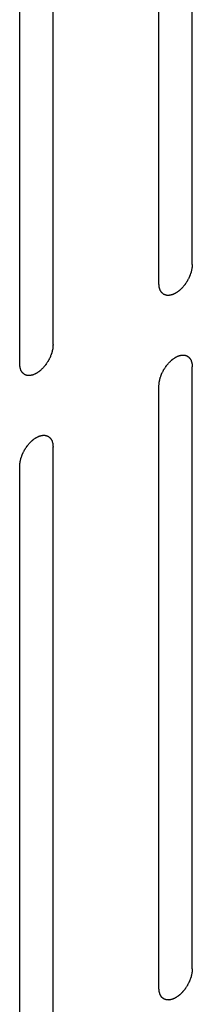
# Model space of a CAD drawing. Header units: inches. Extents: x 5 to 265, y 5 to 171.
# Tile 149 of 212: x 196.04 to 196.315, y 138.44 to 140.009. Entities that reach past the tile are written whole.
import ezdxf

# ---------------------------------------------------------------- set-up
doc = ezdxf.new("R2010")
doc.units = ezdxf.units.IN
doc.header["$LTSCALE"] = 14.96
doc.header["$MEASUREMENT"] = 0
doc.layers.get('0').update_dxf_attribs({"linetype": 'CONTINUOUS'})

msp = doc.modelspace()

# ---------------------------------------------------------------- linework, layer by layer
at = {"color": 7, "linetype": 'Continuous'}
for p, q in [((196.3146, 139.6194), (196.3146, 140.5787)), ((196.2616, 139.5887), (196.2616, 140.5481)), ((196.0933, 139.4916), (196.0933, 140.451)), ((196.0402, 139.461), (196.0402, 140.4203)), ((196.3146, 138.4967), (196.3146, 139.4561)), ((196.2616, 138.466), (196.2616, 139.4254)), ((196.0933, 138.3689), (196.0933, 139.3283)), ((196.0402, 138.3383), (196.0402, 139.2977))]:
    msp.add_line(p, q, dxfattribs=at)
for points in [[(196.3146, 139.6194), (196.3146, 139.6188), (196.3145, 139.6178), (196.3143, 139.6162), (196.3142, 139.6149), (196.3142, 139.614), (196.3141, 139.6135), (196.3141, 139.6131), (196.314, 139.6127), (196.3139, 139.6122), (196.3137, 139.6112), (196.3133, 139.6098), (196.313, 139.6085), (196.3128, 139.6075), (196.3127, 139.6069), (196.3126, 139.6065), (196.3124, 139.6061), (196.3122, 139.6056), (196.3119, 139.6046), (196.3114, 139.6032), (196.3109, 139.6018), (196.3105, 139.6008), (196.3103, 139.6003), (196.3102, 139.5999), (196.31, 139.5994), (196.3097, 139.5989), (196.3092, 139.5979), (196.3085, 139.5965), (196.3078, 139.5952), (196.3073, 139.5942), (196.307, 139.5936), (196.3068, 139.5932), (196.3066, 139.5928), (196.3062, 139.5923), (196.3057, 139.5914), (196.3048, 139.5902), (196.304, 139.5889), (196.3034, 139.588), (196.3031, 139.5875), (196.3028, 139.5871), (196.3025, 139.5868), (196.3022, 139.5863), (196.3015, 139.5855), (196.3005, 139.5844), (196.2996, 139.5833), (196.2989, 139.5825), (196.2986, 139.582), (196.2983, 139.5816), (196.298, 139.5814), (196.2975, 139.581), (196.2968, 139.5803), (196.2958, 139.5794), (196.2948, 139.5784), (196.294, 139.5777), (196.2936, 139.5774), (196.2933, 139.577), (196.293, 139.5768), (196.2926, 139.5765), (196.2918, 139.576), (196.2907, 139.5752), (196.2896, 139.5745), (196.2888, 139.574), (196.2884, 139.5737), (196.2881, 139.5734), (196.2878, 139.5733), (196.2873, 139.5731), (196.2866, 139.5727), (196.2855, 139.5722), (196.2844, 139.5717), (196.2837, 139.5714), (196.2833, 139.5712), (196.2829, 139.571), (196.2826, 139.571), (196.2822, 139.5709), (196.2815, 139.5707), (196.2805, 139.5705), (196.2794, 139.5702), (196.2787, 139.5701), (196.2783, 139.57), (196.278, 139.5699), (196.2777, 139.5699), (196.2773, 139.5699), (196.2766, 139.57), (196.2757, 139.57), (196.2747, 139.57), (196.2741, 139.57), (196.2737, 139.5701), (196.2734, 139.57), (196.2732, 139.5702), (196.2728, 139.5703), (196.2722, 139.5705), (196.2714, 139.5708), (196.2705, 139.5711), (196.2699, 139.5713), (196.2696, 139.5715), (196.2693, 139.5715), (196.2691, 139.5717), (196.2688, 139.572), (196.2684, 139.5724), (196.2677, 139.5729), (196.267, 139.5735), (196.2665, 139.5739), (196.2663, 139.5741), (196.266, 139.5743), (196.2659, 139.5745), (196.2657, 139.5749), (196.2653, 139.5754), (196.2648, 139.5762), (196.2643, 139.577), (196.264, 139.5776), (196.2638, 139.5779), (196.2636, 139.5781), (196.2635, 139.5785), (196.2634, 139.5789), (196.2632, 139.5796), (196.2628, 139.5806), (196.2625, 139.5816), (196.2623, 139.5823), (196.2622, 139.5827), (196.2621, 139.583), (196.2621, 139.5834), (196.262, 139.5838), (196.2619, 139.5847), (196.2618, 139.5859), (196.2617, 139.5873), (196.2616, 139.5883), (196.2616, 139.5887)], [(196.0933, 139.4916), (196.0932, 139.4911), (196.0931, 139.49), (196.093, 139.4885), (196.0929, 139.4872), (196.0928, 139.4862), (196.0928, 139.4857), (196.0928, 139.4853), (196.0927, 139.4849), (196.0926, 139.4844), (196.0923, 139.4834), (196.092, 139.482), (196.0917, 139.4807), (196.0915, 139.4797), (196.0914, 139.4792), (196.0913, 139.4788), (196.0911, 139.4783), (196.0909, 139.4778), (196.0906, 139.4768), (196.0901, 139.4754), (196.0895, 139.474), (196.0892, 139.473), (196.089, 139.4725), (196.0889, 139.4721), (196.0886, 139.4717), (196.0884, 139.4711), (196.0879, 139.4701), (196.0872, 139.4688), (196.0865, 139.4674), (196.086, 139.4664), (196.0857, 139.4659), (196.0855, 139.4654), (196.0853, 139.4651), (196.0849, 139.4645), (196.0843, 139.4637), (196.0835, 139.4624), (196.0827, 139.4611), (196.0821, 139.4602), (196.0818, 139.4597), (196.0815, 139.4593), (196.0812, 139.459), (196.0808, 139.4585), (196.0802, 139.4577), (196.0792, 139.4566), (196.0783, 139.4555), (196.0776, 139.4547), (196.0772, 139.4542), (196.077, 139.4539), (196.0766, 139.4536), (196.0762, 139.4532), (196.0755, 139.4525), (196.0745, 139.4516), (196.0734, 139.4506), (196.0727, 139.4499), (196.0723, 139.4496), (196.072, 139.4493), (196.0717, 139.4491), (196.0712, 139.4487), (196.0705, 139.4482), (196.0694, 139.4475), (196.0683, 139.4467), (196.0675, 139.4462), (196.0671, 139.4459), (196.0668, 139.4456), (196.0664, 139.4455), (196.066, 139.4453), (196.0653, 139.445), (196.0642, 139.4445), (196.0631, 139.444), (196.0624, 139.4436), (196.0619, 139.4434), (196.0616, 139.4432), (196.0613, 139.4432), (196.0609, 139.4431), (196.0602, 139.4429), (196.0591, 139.4427), (196.0581, 139.4425), (196.0574, 139.4423), (196.057, 139.4422), (196.0566, 139.4421), (196.0564, 139.4421), (196.056, 139.4421), (196.0553, 139.4422), (196.0544, 139.4422), (196.0534, 139.4422), (196.0527, 139.4423), (196.0524, 139.4423), (196.0521, 139.4423), (196.0518, 139.4424), (196.0515, 139.4425), (196.0509, 139.4427), (196.05, 139.443), (196.0492, 139.4434), (196.0486, 139.4436), (196.0483, 139.4437), (196.048, 139.4438), (196.0478, 139.444), (196.0475, 139.4442), (196.047, 139.4446), (196.0464, 139.4451), (196.0457, 139.4457), (196.0452, 139.4461), (196.0449, 139.4463), (196.0447, 139.4465), (196.0446, 139.4468), (196.0444, 139.4471), (196.044, 139.4476), (196.0435, 139.4484), (196.043, 139.4492), (196.0426, 139.4498), (196.0424, 139.4501), (196.0423, 139.4503), (196.0422, 139.4507), (196.0421, 139.4511), (196.0418, 139.4518), (196.0415, 139.4528), (196.0412, 139.4538), (196.041, 139.4545), (196.0409, 139.4549), (196.0407, 139.4552), (196.0407, 139.4556), (196.0407, 139.456), (196.0406, 139.4569), (196.0405, 139.4581), (196.0404, 139.4595), (196.0403, 139.4605), (196.0402, 139.461)], [(196.2616, 139.4254), (196.2616, 139.426), (196.2617, 139.427), (196.2618, 139.4286), (196.2619, 139.4299), (196.262, 139.4308), (196.262, 139.4313), (196.262, 139.4317), (196.2622, 139.4321), (196.2623, 139.4326), (196.2625, 139.4336), (196.2628, 139.435), (196.2631, 139.4363), (196.2633, 139.4373), (196.2635, 139.4378), (196.2635, 139.4383), (196.2637, 139.4387), (196.2639, 139.4392), (196.2643, 139.4402), (196.2648, 139.4416), (196.2653, 139.443), (196.2656, 139.444), (196.2658, 139.4445), (196.266, 139.4449), (196.2662, 139.4454), (196.2665, 139.4459), (196.267, 139.4469), (196.2677, 139.4483), (196.2684, 139.4496), (196.2688, 139.4506), (196.2691, 139.4512), (196.2693, 139.4516), (196.2696, 139.452), (196.2699, 139.4525), (196.2705, 139.4534), (196.2713, 139.4546), (196.2722, 139.4559), (196.2727, 139.4568), (196.2731, 139.4573), (196.2733, 139.4577), (196.2736, 139.458), (196.274, 139.4585), (196.2747, 139.4593), (196.2756, 139.4604), (196.2766, 139.4615), (196.2772, 139.4623), (196.2776, 139.4628), (196.2779, 139.4631), (196.2782, 139.4634), (196.2786, 139.4638), (196.2793, 139.4645), (196.2804, 139.4654), (196.2814, 139.4664), (196.2821, 139.4671), (196.2825, 139.4674), (196.2828, 139.4678), (196.2832, 139.468), (196.2836, 139.4683), (196.2844, 139.4688), (196.2855, 139.4696), (196.2865, 139.4703), (196.2873, 139.4708), (196.2878, 139.4711), (196.2881, 139.4714), (196.2884, 139.4715), (196.2888, 139.4717), (196.2896, 139.4721), (196.2907, 139.4726), (196.2917, 139.4731), (196.2925, 139.4734), (196.2929, 139.4736), (196.2932, 139.4738), (196.2935, 139.4738), (196.294, 139.4739), (196.2947, 139.4741), (196.2957, 139.4743), (196.2967, 139.4746), (196.2975, 139.4747), (196.2979, 139.4748), (196.2982, 139.4749), (196.2985, 139.4749), (196.2989, 139.4749), (196.2995, 139.4748), (196.3005, 139.4748), (196.3014, 139.4748), (196.3021, 139.4747), (196.3025, 139.4747), (196.3028, 139.4747), (196.303, 139.4746), (196.3033, 139.4745), (196.3039, 139.4743), (196.3048, 139.474), (196.3056, 139.4737), (196.3062, 139.4734), (196.3066, 139.4733), (196.3068, 139.4732), (196.307, 139.473), (196.3073, 139.4728), (196.3078, 139.4724), (196.3085, 139.4719), (196.3092, 139.4713), (196.3096, 139.4709), (196.3099, 139.4707), (196.3101, 139.4705), (196.3103, 139.4703), (196.3105, 139.4699), (196.3108, 139.4694), (196.3113, 139.4686), (196.3118, 139.4678), (196.3122, 139.4672), (196.3124, 139.4669), (196.3126, 139.4667), (196.3126, 139.4663), (196.3128, 139.4659), (196.313, 139.4652), (196.3133, 139.4642), (196.3136, 139.4632), (196.3139, 139.4625), (196.314, 139.4621), (196.3141, 139.4618), (196.3141, 139.4614), (196.3142, 139.461), (196.3142, 139.4601), (196.3143, 139.4589), (196.3145, 139.4575), (196.3146, 139.4565), (196.3146, 139.4561)], [(196.0402, 139.2977), (196.0403, 139.2982), (196.0404, 139.2992), (196.0405, 139.3008), (196.0406, 139.3021), (196.0407, 139.303), (196.0407, 139.3035), (196.0407, 139.3039), (196.0408, 139.3043), (196.041, 139.3049), (196.0412, 139.3058), (196.0415, 139.3072), (196.0418, 139.3086), (196.042, 139.3095), (196.0422, 139.3101), (196.0422, 139.3105), (196.0424, 139.3109), (196.0426, 139.3115), (196.0429, 139.3124), (196.0435, 139.3138), (196.044, 139.3152), (196.0443, 139.3162), (196.0445, 139.3167), (196.0447, 139.3172), (196.0449, 139.3176), (196.0452, 139.3181), (196.0456, 139.3191), (196.0463, 139.3205), (196.047, 139.3219), (196.0475, 139.3228), (196.0478, 139.3234), (196.048, 139.3238), (196.0483, 139.3242), (196.0486, 139.3247), (196.0492, 139.3256), (196.05, 139.3268), (196.0508, 139.3281), (196.0514, 139.329), (196.0518, 139.3295), (196.052, 139.3299), (196.0523, 139.3302), (196.0527, 139.3307), (196.0533, 139.3315), (196.0543, 139.3326), (196.0552, 139.3338), (196.0559, 139.3346), (196.0563, 139.335), (196.0566, 139.3354), (196.0569, 139.3356), (196.0573, 139.336), (196.058, 139.3367), (196.059, 139.3377), (196.0601, 139.3386), (196.0608, 139.3393), (196.0612, 139.3397), (196.0615, 139.34), (196.0618, 139.3402), (196.0623, 139.3405), (196.063, 139.341), (196.0641, 139.3418), (196.0652, 139.3425), (196.066, 139.3431), (196.0664, 139.3434), (196.0668, 139.3436), (196.0671, 139.3437), (196.0675, 139.3439), (196.0683, 139.3443), (196.0693, 139.3448), (196.0704, 139.3453), (196.0712, 139.3456), (196.0716, 139.3458), (196.0719, 139.346), (196.0722, 139.346), (196.0726, 139.3461), (196.0733, 139.3463), (196.0744, 139.3465), (196.0754, 139.3468), (196.0761, 139.3469), (196.0765, 139.347), (196.0769, 139.3471), (196.0771, 139.3471), (196.0775, 139.3471), (196.0782, 139.3471), (196.0791, 139.347), (196.0801, 139.347), (196.0808, 139.347), (196.0811, 139.3469), (196.0814, 139.347), (196.0817, 139.3468), (196.082, 139.3467), (196.0826, 139.3465), (196.0835, 139.3462), (196.0843, 139.3459), (196.0849, 139.3457), (196.0852, 139.3455), (196.0855, 139.3455), (196.0857, 139.3453), (196.086, 139.345), (196.0865, 139.3446), (196.0871, 139.3441), (196.0878, 139.3435), (196.0883, 139.3431), (196.0886, 139.3429), (196.0888, 139.3427), (196.0889, 139.3425), (196.0891, 139.3422), (196.0895, 139.3416), (196.09, 139.3408), (196.0905, 139.34), (196.0909, 139.3394), (196.0911, 139.3391), (196.0913, 139.3389), (196.0913, 139.3386), (196.0915, 139.3382), (196.0917, 139.3375), (196.092, 139.3364), (196.0923, 139.3354), (196.0925, 139.3347), (196.0926, 139.3343), (196.0928, 139.334), (196.0928, 139.3337), (196.0928, 139.3332), (196.0929, 139.3323), (196.093, 139.3312), (196.0931, 139.3297), (196.0932, 139.3288), (196.0933, 139.3283)], [(196.3146, 138.4967), (196.3146, 138.4961), (196.3145, 138.4951), (196.3143, 138.4935), (196.3142, 138.4922), (196.3142, 138.4913), (196.3141, 138.4908), (196.3141, 138.4904), (196.314, 138.49), (196.3139, 138.4895), (196.3137, 138.4885), (196.3133, 138.4871), (196.313, 138.4858), (196.3128, 138.4848), (196.3127, 138.4843), (196.3126, 138.4838), (196.3124, 138.4834), (196.3122, 138.4829), (196.3119, 138.4819), (196.3114, 138.4805), (196.3109, 138.4791), (196.3105, 138.4781), (196.3103, 138.4776), (196.3102, 138.4772), (196.31, 138.4767), (196.3097, 138.4762), (196.3092, 138.4752), (196.3085, 138.4738), (196.3078, 138.4725), (196.3073, 138.4715), (196.307, 138.4709), (196.3068, 138.4705), (196.3066, 138.4702), (196.3062, 138.4696), (196.3057, 138.4688), (196.3048, 138.4675), (196.304, 138.4662), (196.3034, 138.4653), (196.3031, 138.4648), (196.3028, 138.4644), (196.3025, 138.4641), (196.3022, 138.4636), (196.3015, 138.4628), (196.3005, 138.4617), (196.2996, 138.4606), (196.2989, 138.4598), (196.2986, 138.4593), (196.2983, 138.459), (196.298, 138.4587), (196.2975, 138.4583), (196.2968, 138.4576), (196.2958, 138.4567), (196.2948, 138.4557), (196.294, 138.455), (196.2936, 138.4547), (196.2933, 138.4543), (196.293, 138.4541), (196.2926, 138.4538), (196.2918, 138.4533), (196.2907, 138.4526), (196.2896, 138.4518), (196.2888, 138.4513), (196.2884, 138.451), (196.2881, 138.4507), (196.2878, 138.4506), (196.2873, 138.4504), (196.2866, 138.45), (196.2855, 138.4495), (196.2844, 138.449), (196.2837, 138.4487), (196.2833, 138.4485), (196.2829, 138.4483), (196.2826, 138.4483), (196.2822, 138.4482), (196.2815, 138.448), (196.2805, 138.4478), (196.2794, 138.4475), (196.2787, 138.4474), (196.2783, 138.4473), (196.278, 138.4472), (196.2777, 138.4472), (196.2773, 138.4472), (196.2766, 138.4473), (196.2757, 138.4473), (196.2747, 138.4473), (196.2741, 138.4474), (196.2737, 138.4474), (196.2734, 138.4474), (196.2732, 138.4475), (196.2728, 138.4476), (196.2722, 138.4478), (196.2714, 138.4481), (196.2705, 138.4484), (196.2699, 138.4487), (196.2696, 138.4488), (196.2693, 138.4489), (196.2691, 138.4491), (196.2688, 138.4493), (196.2684, 138.4497), (196.2677, 138.4502), (196.267, 138.4508), (196.2665, 138.4512), (196.2663, 138.4514), (196.266, 138.4516), (196.2659, 138.4518), (196.2657, 138.4522), (196.2653, 138.4527), (196.2648, 138.4535), (196.2643, 138.4543), (196.264, 138.4549), (196.2638, 138.4552), (196.2636, 138.4554), (196.2635, 138.4558), (196.2634, 138.4562), (196.2632, 138.4569), (196.2628, 138.4579), (196.2625, 138.4589), (196.2623, 138.4596), (196.2622, 138.46), (196.2621, 138.4603), (196.2621, 138.4607), (196.262, 138.4611), (196.2619, 138.462), (196.2618, 138.4632), (196.2617, 138.4646), (196.2616, 138.4656), (196.2616, 138.466)]]:
    msp.add_open_spline(points, degree=3, knots=[0, 0, 0, 0, 0.015625, 0.03125, 0.046875, 0.054688, 0.058594, 0.0625, 0.066406, 0.070312, 0.078125, 0.09375, 0.109375, 0.117188, 0.121094, 0.125, 0.128906, 0.132812, 0.140625, 0.15625, 0.171875, 0.179688, 0.183594, 0.1875, 0.191406, 0.195312, 0.203125, 0.21875, 0.234375, 0.242188, 0.246094, 0.25, 0.253906, 0.257812, 0.265625, 0.28125, 0.296875, 0.304688, 0.308594, 0.3125, 0.316406, 0.320312, 0.328125, 0.34375, 0.359375, 0.367188, 0.371094, 0.375, 0.378906, 0.382812, 0.390625, 0.40625, 0.421875, 0.429688, 0.433594, 0.4375, 0.441406, 0.445312, 0.453125, 0.46875, 0.484375, 0.492188, 0.496094, 0.5, 0.503906, 0.507812, 0.515625, 0.53125, 0.546875, 0.554688, 0.558594, 0.5625, 0.566406, 0.570312, 0.578125, 0.59375, 0.609375, 0.617188, 0.621094, 0.625, 0.628906, 0.632812, 0.640625, 0.65625, 0.671875, 0.679688, 0.683594, 0.6875, 0.691406, 0.695312, 0.703125, 0.71875, 0.734375, 0.742188, 0.746094, 0.75, 0.753906, 0.757812, 0.765625, 0.78125, 0.796875, 0.804688, 0.808594, 0.8125, 0.816406, 0.820312, 0.828125, 0.84375, 0.859375, 0.867188, 0.871094, 0.875, 0.878906, 0.882812, 0.890625, 0.90625, 0.921875, 0.929688, 0.933594, 0.9375, 0.941406, 0.945312, 0.953125, 0.96875, 0.984375, 1, 1, 1, 1], dxfattribs=at)

doc.saveas('drawing.dxf')
